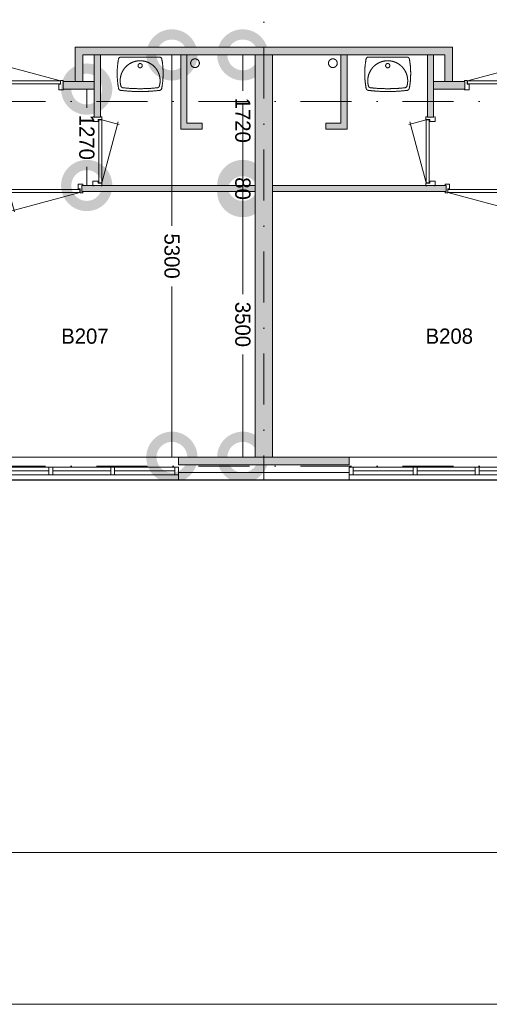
# Model space of a CAD drawing. Header units: millimetres. Extents: x 3142 to 87102, y -2885 to 56486.
# Tile 2 of 18: x 13671 to 19858, y -2885 to 10084. Entities that reach past the tile are written whole.
import ezdxf
from ezdxf.enums import TextEntityAlignment as Align
from ezdxf.xclip import XClip

# ---------------------------------------------------------------- set-up
doc = ezdxf.new("R2010")
doc.units = ezdxf.units.MM
doc.header["$PDMODE"] = 3
doc.header["$PDSIZE"] = 1
doc.linetypes.add('DGN4', pattern=[1343.35376, 671.67688, -335.83844, 0, -335.83844])
for name, color, linetype in [('1', 7, 'Continuous'), ('16', 7, 'Continuous'), ('17', 7, 'Continuous'), ('30', 7, 'Continuous'), ('32', 7, 'Continuous'), ('33', 7, 'Continuous'), ('40', 7, 'Continuous'), ('48', 7, 'Continuous'), ('56', 7, 'Continuous'), ('58', 7, 'Continuous'), ('62', 7, 'Continuous')]:
    doc.layers.add(name, color=color, linetype=linetype)
doc.styles.add('dgn003', font='dgn003.shx')
doc.styles.get("Standard").update_dxf_attribs({"font": 'arial.ttf'})
doc.dimstyles.get("Standard").update_dxf_attribs({"dimtxt": 0.18, "dimasz": 0.18, "dimexe": 0.18, "dimexo": 0.0625, "dimgap": 0.09, "dimtad": 0, "dimtih": 1, "dimtoh": 1, "dimdec": 4, "dimzin": 0, "dimdsep": 46, "dimtxsty": 'Standard', "dimcen": 0.09, "dimadec": 0, "dimazin": 0, "dimtfac": 1, "dimtdec": 4, "dimtofl": 0, "dimtmove": 0, "dimatfit": 3, "dimfxl": 1, "dimtolj": 1, "dimtzin": 0, "dimarcsym": 0})

# ---------------------------------------------------------------- blocks, each defined once
blk = doc.blocks.new('830R103')
at = {"layer": '33', "color": 1, "linetype": 'Continuous', "lineweight": 0}
for p, q in [((108, -38), (336.8699999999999, -99.32000000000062)), ((108, -868), (322.8200000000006, -66.28000000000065))]:
    blk.add_line(p, q, dxfattribs=at)
at = {"layer": '33', "color": 92, "linetype": 'Continuous', "lineweight": 13, "true_color": 0x00e100, "flags": 128}
for points in [[(100, 0), (111, 0), (111, -35), (61, -35), (61, -60), (-11, -60), (-11, 0), (0, 0)], [(100, -906), (111, -906), (111, -871), (61, -871), (61, -846), (-11, -846), (-11, -906), (0, -906)]]:
    blk.add_lwpolyline(points, dxfattribs=at)
at = {"layer": '33', "color": 2, "linetype": 'Continuous', "lineweight": 13, "true_color": 0xf0f000, "flags": 128}
blk.add_lwpolyline([(108, -868), (108, -38), (68, -38), (68, -868), (108, -868)], dxfattribs=at)
blk = doc.blocks.new('930L091')
at = {"layer": '33', "color": 1, "linetype": 'Continuous', "lineweight": 0}
for p, q in [((-968, -98), (-899.5599999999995, -353.4399999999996)), ((-38, -98), (-936.3099999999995, -338.6999999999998))]:
    blk.add_line(p, q, dxfattribs=at)
at = {"layer": '33', "color": 92, "linetype": 'Continuous', "lineweight": 13, "true_color": 0x00e100, "flags": 128}
for points in [[(-1006, -90), (-1006, -101), (-971, -101), (-971, -51), (-946, -51), (-946, 11), (-1006, 11), (-1006, 0)], [(0, -90), (0, -101), (-35, -101), (-35, -51), (-60, -51), (-60, 11), (0, 11), (0, 0)]]:
    blk.add_lwpolyline(points, dxfattribs=at)
at = {"layer": '33', "color": 2, "linetype": 'Continuous', "lineweight": 13, "true_color": 0xf0f000, "flags": 128}
blk.add_lwpolyline([(-968, -98), (-38, -98), (-38, -58), (-968, -58), (-968, -98)], dxfattribs=at)
blk = doc.blocks.new('WT011')
at = {"layer": '40', "color": 7, "linetype": 'Continuous', "lineweight": 0}
blk.add_line((253.1599999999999, -20), (-253.1600000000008, -20), dxfattribs=at)
at = {"layer": '40', "color": 7, "linetype": 'Continuous', "lineweight": 0, "flags": 128}
for points in [[(-284.4884610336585, -432.1344899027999, -0.09080072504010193), (-285.6629399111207, -47.27618902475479)], [(-285.6629430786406, -47.2762066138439, -0.3639570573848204), (-253.1645539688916, -20.0081090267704)], [(-254.0192337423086, -400.7990938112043, -1.30637000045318), (254.0159854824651, -400.7990938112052)], [(253.1613057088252, -20.0081090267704, -0.3639570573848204), (285.6596948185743, -47.2762066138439)], [(285.6596916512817, -47.27618902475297, -0.09080072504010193), (284.4852127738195, -432.1344899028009)], [(-255.9651712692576, -458.9721550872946, -0.3287686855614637), (-284.4884610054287, -432.1344900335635)], [(255.9619703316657, -458.9721493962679, -0.0599146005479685), (-255.9651154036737, -458.972161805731)], [(-225.6370014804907, -425.0006099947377, -0.30967078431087), (-254.0192330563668, -400.7990963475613)], [(225.6337771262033, -425.0006074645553, -0.05277319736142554), (-225.6370253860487, -425.0006074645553)], [(254.0159847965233, -400.7990963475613, -0.30967078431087), (225.6337532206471, -425.0006099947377)], [(284.4852124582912, -432.1344916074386, -0.3287686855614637), (255.9619214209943, -458.9721552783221)]]:
    blk.add_lwpolyline(points, format="xyb", dxfattribs=at)
at = {"layer": '40', "color": 7, "linetype": 'Continuous', "lineweight": 0}
blk.add_circle((-0.001624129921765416, -133.3081090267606), 28.05539163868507, dxfattribs=at)
blk = doc.blocks.new('830R105')
at = {"layer": '33', "color": 1, "linetype": 'Continuous', "lineweight": 0}
for p, q in [((38, 108), (99.31999999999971, 336.8700000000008)), ((868, 108), (66.27999999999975, 322.8199999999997))]:
    blk.add_line(p, q, dxfattribs=at)
at = {"layer": '33', "color": 92, "linetype": 'Continuous', "lineweight": 13, "true_color": 0x00e100, "flags": 128}
for points in [[(0, 100), (0, 111), (35, 111), (35, 61), (60, 61), (60, -11), (0, -11), (0, 0)], [(906, 100), (906, 111), (871, 111), (871, 61), (846, 61), (846, -11), (906, -11), (906, 0)]]:
    blk.add_lwpolyline(points, dxfattribs=at)
at = {"layer": '33', "color": 2, "linetype": 'Continuous', "lineweight": 13, "true_color": 0xf0f000, "flags": 128}
blk.add_lwpolyline([(868, 108), (38, 108), (38, 68), (868, 68), (868, 108)], dxfattribs=at)
blk = doc.blocks.new('830R106')
at = {"layer": '33', "color": 1, "linetype": 'Continuous', "lineweight": 0}
for p, q in [((-108, -38), (-336.8700000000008, -99.32000000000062)), ((-108, -868), (-322.8199999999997, -66.28000000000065))]:
    blk.add_line(p, q, dxfattribs=at)
at = {"layer": '33', "color": 92, "linetype": 'Continuous', "lineweight": 13, "true_color": 0x00e100, "flags": 128}
for points in [[(-100, 0), (-111, 0), (-111, -35), (-61, -35), (-61, -60), (11, -60), (11, 0), (0, 0)], [(-100, -906), (-111, -906), (-111, -871), (-61, -871), (-61, -846), (11, -846), (11, -906), (0, -906)]]:
    blk.add_lwpolyline(points, dxfattribs=at)
at = {"layer": '33', "color": 2, "linetype": 'Continuous', "lineweight": 13, "true_color": 0xf0f000, "flags": 128}
blk.add_lwpolyline([(-108, -868), (-108, -38), (-68, -38), (-68, -868), (-108, -868)], dxfattribs=at)
blk = doc.blocks.new('930L092')
at = {"layer": '33', "color": 1, "linetype": 'Continuous', "lineweight": 0}
for p, q in [((38, -98), (936.3099999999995, -338.6999999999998)), ((968, -98), (899.5599999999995, -353.4399999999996))]:
    blk.add_line(p, q, dxfattribs=at)
at = {"layer": '33', "color": 92, "linetype": 'Continuous', "lineweight": 13, "true_color": 0x00e100, "flags": 128}
for points in [[(0, -90), (0, -101), (35, -101), (35, -51), (60, -51), (60, 11), (0, 11), (0, 0)], [(1006, -90), (1006, -101), (971, -101), (971, -51), (946, -51), (946, 11), (1006, 11), (1006, 0)]]:
    blk.add_lwpolyline(points, dxfattribs=at)
at = {"layer": '33', "color": 2, "linetype": 'Continuous', "lineweight": 13, "true_color": 0xf0f000, "flags": 128}
blk.add_lwpolyline([(968, -98), (38, -98), (38, -58), (968, -58), (968, -98)], dxfattribs=at)
blk = doc.blocks.new('WT012')
at = {"layer": '40', "color": 7, "linetype": 'Continuous', "lineweight": 0}
blk.add_line((-253.1599999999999, -20), (253.1599999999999, -20), dxfattribs=at)
blk.add_circle((0.001624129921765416, -133.3081090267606), 28.05539163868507, dxfattribs=at)
for centre, radius, start, end in [((765.8146191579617, -236.498328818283), 1068.36475254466, 169.7983083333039, 190.5513916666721), ((-253.1613057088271, -53.0081090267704), 33, 90, 169.997333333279), ((0.001624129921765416, -332.1012908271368), 263.1431818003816, 344.8666611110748, 195.1333388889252), ((253.1645539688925, -53.0081090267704), 33, 10.00266666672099, 90), ((-765.8113708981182, -236.498328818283), 1068.364752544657, 349.448608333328, 10.20169166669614), ((-252.0217030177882, -426.2082318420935), 33, 190.3455083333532, 263.1424916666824), ((0.001624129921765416, 1669.429711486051), 2143.737820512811, 263.1424888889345, 276.8575083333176), ((-222.1603955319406, -392.1839101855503), 33, 195.1333388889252, 263.9582416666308), ((0.001624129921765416, 1706.829711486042), 2143.737820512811, 263.9582416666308, 276.0417583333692), ((222.1636437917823, -392.1839101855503), 33, 276.0417583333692, 344.8666611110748), ((252.0249512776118, -426.2082318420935), 33, 276.8575111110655, 349.6544944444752)]:
    blk.add_arc(centre, radius, start, end, dxfattribs=at)
blk = doc.blocks.new('830R108')
at = {"layer": '33', "color": 1, "linetype": 'Continuous', "lineweight": 0}
for p, q in [((-868.0000000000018, 108), (-66.28000000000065, 322.8199999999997)), ((-38, 108), (-99.32000000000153, 336.8700000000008))]:
    blk.add_line(p, q, dxfattribs=at)
at = {"layer": '33', "color": 92, "linetype": 'Continuous', "lineweight": 13, "true_color": 0x00e100, "flags": 128}
for points in [[(-906.0000000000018, 100), (-906.0000000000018, 111), (-871.0000000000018, 111), (-871.0000000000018, 61), (-846.0000000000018, 61), (-846.0000000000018, -11), (-906.0000000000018, -11), (-906.0000000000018, 0)], [(0, 100), (0, 111), (-35, 111), (-35, 61), (-60, 61), (-60, -11), (0, -11), (0, 0)]]:
    blk.add_lwpolyline(points, dxfattribs=at)
at = {"layer": '33', "color": 2, "linetype": 'Continuous', "lineweight": 13, "true_color": 0xf0f000, "flags": 128}
blk.add_lwpolyline([(-868.0000000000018, 108), (-38, 108), (-38, 68), (-868.0000000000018, 68), (-868.0000000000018, 108)], dxfattribs=at)
blk = doc.blocks.new('A1')
at = {"layer": '1', "color": 5, "linetype": 'Continuous', "lineweight": 0, "flags": 128}
blk.add_lwpolyline([(1000, 1000), (83100, 1000), (83100, 58400), (1000, 58400), (1000, 1000)], dxfattribs=at)
blk = doc.blocks.new('_DotSmall')
at = {"color": 0, "linetype": 'ByBlock', "const_width": 0.5}
blk.add_lwpolyline([(-0.0625, 0, 1), (0.0625, 0, 1)], format="xyb", close=True, dxfattribs=at)
blk = doc.blocks.new('*D17787')
at = {"layer": '58', "color": 3, "linetype": 'Continuous', "lineweight": 0, "transparency": 16777216}
for p, q in [((8770.54, 8507.77), (8770.54, 8036.651309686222)), ((8770.54, 6787.77), (8770.54, 7258.888690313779))]:
    blk.add_line(p, q, dxfattribs=at)
at = {"layer": 'Defpoints', "color": 0, "linetype": 'Continuous', "transparency": 16777216}
for p in [(8416.210000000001, 8507.77), (8770.54, 8507.77), (8416.210000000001, 6787.77)]:
    blk.add_point(p, dxfattribs=at)
at = {"layer": '58', "color": 3, "linetype": 'Continuous', "lineweight": 0, "transparency": 16777216, "xscale": 1080, "yscale": 1080, "zscale": 1080}
for p, rotation in [((8770.54, 8507.77), 90), ((8770.54, 6787.77), 270)]:
    blk.add_blockref('_DotSmall', p, dxfattribs=dict(at, rotation=rotation))
at = {"layer": '58', "color": 3, "linetype": 'Continuous', "lineweight": 0, "transparency": 16777216, "insert": (8770.539999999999, 7647.770000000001), "char_height": 200, "attachment_point": 5, "rotation": 270, "style": 'dgn003'}
blk.add_mtext('\\A1;1720', dxfattribs=at)
blk = doc.blocks.new('*D17788')
at = {"layer": '58', "color": 3, "linetype": 'Continuous', "lineweight": 0, "transparency": 16777216}
for p, q in [((8770.54, 6787.77), (8770.54, 7867.77)), ((8770.54, 6707.77), (8770.54, 6787.77)), ((8770.54, 6707.77), (8770.54, 5627.77))]:
    blk.add_line(p, q, dxfattribs=at)
at = {"layer": 'Defpoints', "color": 0, "linetype": 'Continuous', "transparency": 16777216}
for p in [(8770.54, 6787.77), (9136.68, 6787.77), (9136.68, 6707.77)]:
    blk.add_point(p, dxfattribs=at)
at = {"layer": '58', "color": 3, "linetype": 'Continuous', "lineweight": 0, "transparency": 16777216, "xscale": 1080, "yscale": 1080, "zscale": 1080}
for p, rotation in [((8770.54, 6787.77), 270), ((8770.54, 6707.77), 90)]:
    blk.add_blockref('_DotSmall', p, dxfattribs=dict(at, rotation=rotation))
at = {"layer": '58', "color": 3, "linetype": 'Continuous', "lineweight": 0, "transparency": 16777216, "insert": (8770.539999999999, 6747.770000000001), "char_height": 200, "attachment_point": 5, "rotation": 270, "style": 'dgn003'}
blk.add_mtext('\\A1;80', dxfattribs=at)
blk = doc.blocks.new('*D17789')
at = {"layer": '58', "color": 3, "linetype": 'Continuous', "lineweight": 0, "transparency": 16777216}
for p, q in [((8770.54, 6707.77), (8770.54, 5355.996466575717)), ((8770.539999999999, 3207.77), (8770.54, 4559.543533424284))]:
    blk.add_line(p, q, dxfattribs=at)
at = {"layer": 'Defpoints', "color": 0, "linetype": 'Continuous', "transparency": 16777216}
for p in [(8357.16, 6707.77), (8770.54, 6707.77), (8357.16, 3207.77)]:
    blk.add_point(p, dxfattribs=at)
at = {"layer": '58', "color": 3, "linetype": 'Continuous', "lineweight": 0, "transparency": 16777216, "xscale": 1080, "yscale": 1080, "zscale": 1080}
for p, rotation in [((8770.54, 6707.77), 90), ((8770.539999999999, 3207.77), 270)]:
    blk.add_blockref('_DotSmall', p, dxfattribs=dict(at, rotation=rotation))
at = {"layer": '58', "color": 3, "linetype": 'Continuous', "lineweight": 0, "transparency": 16777216, "insert": (8770.539999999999, 4957.770000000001), "char_height": 200, "attachment_point": 5, "rotation": 270, "style": 'dgn003'}
blk.add_mtext('\\A1;3500', dxfattribs=at)
blk = doc.blocks.new('*D17790')
at = {"layer": '58', "color": 3, "linetype": 'Continuous', "lineweight": 0, "transparency": 16777216}
for p, q in [((7837.48, 8507.77), (7837.48, 6256.064679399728)), ((7837.48, 3207.77), (7837.48, 5459.475320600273))]:
    blk.add_line(p, q, dxfattribs=at)
at = {"layer": 'Defpoints', "color": 0, "linetype": 'Continuous', "transparency": 16777216}
for p in [(7565.83, 8507.77), (7837.48, 8507.77), (7565.83, 3207.77)]:
    blk.add_point(p, dxfattribs=at)
at = {"layer": '58', "color": 3, "linetype": 'Continuous', "lineweight": 0, "transparency": 16777216, "xscale": 1080, "yscale": 1080, "zscale": 1080}
for p, rotation in [((7837.48, 8507.77), 90), ((7837.48, 3207.77), 270)]:
    blk.add_blockref('_DotSmall', p, dxfattribs=dict(at, rotation=rotation))
at = {"layer": '58', "color": 3, "linetype": 'Continuous', "lineweight": 0, "transparency": 16777216, "insert": (7837.479999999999, 5857.770000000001), "char_height": 200, "attachment_point": 5, "rotation": 270, "style": 'dgn003'}
blk.add_mtext('\\A1;5300', dxfattribs=at)
blk = doc.blocks.new('*D17791')
at = {"layer": '58', "color": 3, "linetype": 'Continuous', "lineweight": 0, "transparency": 16777216}
for p, q in [((6714.66, 8057.77), (6714.66, 7811.651309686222)), ((6714.66, 6787.77), (6714.66, 7033.888690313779))]:
    blk.add_line(p, q, dxfattribs=at)
at = {"layer": 'Defpoints', "color": 0, "linetype": 'Continuous', "transparency": 16777216}
for p in [(6265.85, 8057.77), (6714.66, 8057.77), (6265.85, 6787.77)]:
    blk.add_point(p, dxfattribs=at)
at = {"layer": '58', "color": 3, "linetype": 'Continuous', "lineweight": 0, "transparency": 16777216, "xscale": 1080, "yscale": 1080, "zscale": 1080}
for p, rotation in [((6714.66, 8057.77), 90), ((6714.66, 6787.77), 270)]:
    blk.add_blockref('_DotSmall', p, dxfattribs=dict(at, rotation=rotation))
at = {"layer": '58', "color": 3, "linetype": 'Continuous', "lineweight": 0, "transparency": 16777216, "insert": (6714.659999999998, 7422.770000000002), "char_height": 200, "attachment_point": 5, "rotation": 270, "style": 'dgn003'}
blk.add_mtext('\\A1;1270', dxfattribs=at)
blk = doc.blocks.new('*D17802')
at = {"layer": '58', "color": 3, "linetype": 'Continuous', "lineweight": 0, "transparency": 16777216}
for p, q in [((8932.64, 82.18), (7852.639999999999, 82.18)), ((9162.64, 82.18), (8932.64, 82.18)), ((9162.64, 82.18), (10242.64, 82.18))]:
    blk.add_line(p, q, dxfattribs=at)
at = {"layer": 'Defpoints', "color": 0, "linetype": 'Continuous', "transparency": 16777216}
for p in [(8932.64, 3207.77), (9162.64, 3207.77), (8932.64, 82.18)]:
    blk.add_point(p, dxfattribs=at)
at = {"layer": '58', "color": 3, "linetype": 'Continuous', "lineweight": 0, "transparency": 16777216, "xscale": 1080, "yscale": 1080, "zscale": 1080}
blk.add_blockref('_DotSmall', (8932.64, 82.18), dxfattribs=at)
at = {"layer": '58', "color": 3, "linetype": 'Continuous', "lineweight": 0, "transparency": 16777216, "xscale": 1080, "yscale": 1080, "zscale": 1080, "rotation": 180}
blk.add_blockref('_DotSmall', (9162.64, 82.18), dxfattribs=at)
at = {"layer": '58', "color": 3, "linetype": 'Continuous', "lineweight": 0, "transparency": 16777216, "insert": (9047.64, 284.3628103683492), "char_height": 200, "attachment_point": 5, "style": 'dgn003'}
blk.add_mtext('\\A1;230', dxfattribs=at)
blk = doc.blocks.new('A3')
at = {"layer": '1', "color": 1, "linetype": 'Continuous', "lineweight": 0}
blk.add_line((0, 0), (83959.61, 0), dxfattribs=at)
at = {"layer": '1', "color": 5, "linetype": 'Continuous', "lineweight": 0, "flags": 128}
blk.add_lwpolyline([(1999.05, 1999.03), (81960.57, 1999.03), (81960.57, 57372.39), (1999.05, 57372.39), (1999.05, 1999.03)], dxfattribs=at)
blk = doc.blocks.new('AnonymousCell54')
at = {"color": 1, "linetype": 'Continuous', "lineweight": 0}
blk.add_blockref('A3', (-41979.8, -29685.71), dxfattribs=at)
blk = doc.blocks.new('50E03_329_B02 - Default')
at = {"layer": '16'}
blk.add_hatch(color=7, dxfattribs=at).paths.add_polyline_path([(7924.76, 3007.77), (10174.76, 3007.77), (10174.76, 2907.77), (7924.76, 2907.77)])
at = {"layer": '62'}
for color, points in [(7, [(9049.76, 8607.77), (9049.76, 8507.77), (6664.76, 8507.77), (6664.76, 8157.77), (6564.76, 8157.77), (6564.76, 8607.77)]), (7, [(9049.76, 8607.77), (9049.76, 8507.77), (11434.76, 8507.77), (11434.76, 8157.77), (11534.76, 8157.77), (11534.76, 8607.77)]), (9, [(6894.76, 7687.77), (6814.76, 7687.77), (6814.76, 8507.77), (6894.76, 8507.77)]), (9, [(8234.76, 7607.77), (8234.76, 7527.77), (7954.76, 7527.77), (7954.76, 8507.77), (8034.76, 8507.77), (8034.76, 7607.77)]), (9, [(8934.76, 8507.77), (9164.76, 8507.77), (9164.76, 3207.77), (8934.76, 3207.77)]), (9, [(9864.76, 7607.77), (9864.76, 7527.77), (10144.76, 7527.77), (10144.76, 8507.77), (10064.76, 8507.77), (10064.76, 7607.77)]), (9, [(11204.76, 7687.77), (11284.76, 7687.77), (11284.76, 8507.77), (11204.76, 8507.77)]), (7, [(6814.76, 8057.77), (6404.76, 8057.77), (6404.76, 8157.77), (6814.76, 8157.77)]), (7, [(11284.76, 8057.77), (11694.76, 8057.77), (11694.76, 8157.77), (11284.76, 8157.77)]), (9, [(8934.76, 6787.77), (6649.76, 6787.77), (6649.76, 6707.77), (8934.76, 6707.77)]), (9, [(9164.76, 6787.77), (11449.76, 6787.77), (11449.76, 6707.77), (9164.76, 6707.77)]), (9, [(7924.76, 3207.77), (10174.76, 3207.77), (10174.76, 3107.77), (7924.76, 3107.77)])]:
    blk.add_hatch(color=color, dxfattribs=at).paths.add_polyline_path(points)
at = {"layer": '16', "color": 92, "linetype": 'Continuous', "lineweight": 0, "true_color": 0x00e100, "flags": 128}
for points in [[(9049.76, 8607.77), (6564.76, 8607.77), (6564.76, 8157.77), (6664.76, 8157.77), (6664.76, 8507.77), (9049.76, 8507.77), (9049.76, 8607.77)], [(9049.76, 8607.77), (11534.76, 8607.77), (11534.76, 8157.77), (11434.76, 8157.77), (11434.76, 8507.77), (9049.76, 8507.77), (9049.76, 8607.77)], [(6894.76, 8507.77), (6814.76, 8507.77), (6814.76, 7687.77), (6894.76, 7687.77), (6894.76, 8507.77)], [(8034.76, 8507.77), (8034.76, 7607.77), (8234.76, 7607.77), (8234.76, 7527.77), (7954.76, 7527.77), (7954.76, 8507.77), (8034.76, 8507.77)], [(10064.76, 8507.77), (10064.76, 7607.77), (9864.76, 7607.77), (9864.76, 7527.77), (10144.76, 7527.77), (10144.76, 8507.77), (10064.76, 8507.77)], [(11204.76, 8507.77), (11284.76, 8507.77), (11284.76, 7687.77), (11204.76, 7687.77), (11204.76, 8507.77)], [(6814.76, 8157.77), (6404.76, 8157.77), (6404.76, 8057.77), (6814.76, 8057.77), (6814.76, 8157.77)], [(11284.76, 8157.77), (11694.76, 8157.77), (11694.76, 8057.77), (11284.76, 8057.77), (11284.76, 8157.77)], [(6649.76, 6787.77), (8934.76, 6787.77), (8934.76, 6707.77), (6649.76, 6707.77), (6649.76, 6787.77)], [(7924.76, 3207.77), (10174.76, 3207.77), (10174.76, 3107.77), (7924.76, 3107.77), (7924.76, 3207.77)], [(7924.76, 3007.77), (10174.76, 3007.77), (10174.76, 2907.77), (7924.76, 2907.77), (7924.76, 3007.77)]]:
    blk.add_lwpolyline(points, dxfattribs=at)
at = {"layer": '16', "color": 7, "linetype": 'Continuous', "lineweight": 0, "flags": 128}
blk.add_lwpolyline([(7924.76, 3007.77), (10174.76, 3007.77), (10174.76, 2907.77), (7924.76, 2907.77), (7924.76, 3007.77)], dxfattribs=at)
at = {"layer": '17', "color": 92, "linetype": 'Continuous', "lineweight": 0, "true_color": 0x00e100, "flags": 128}
blk.add_lwpolyline([(9164.76, 8507.77), (8934.76, 8507.77), (8934.76, 3207.77), (9164.76, 3207.77), (9164.76, 8507.77)], dxfattribs=at)
at = {"layer": '17', "color": 9, "linetype": 'Continuous', "lineweight": 0, "flags": 128}
blk.add_lwpolyline([(9164.76, 6787.77), (11449.76, 6787.77), (11449.76, 6707.77), (9164.76, 6707.77), (9164.76, 6787.77)], dxfattribs=at)
at = {"layer": '30', "color": 3, "linetype": 'Continuous', "lineweight": 0}
for p, q in [((7924.76, 3207.77), (5374.76, 3207.77)), ((10174.76, 3207.77), (12724.76, 3207.77))]:
    blk.add_line(p, q, dxfattribs=at)
at = {"layer": '32', "color": 3, "linetype": 'Continuous', "lineweight": 0}
for p, q in [((5424.76, 3077.77), (7874.76, 3077.77)), ((6216.42, 3027.77), (5424.76, 3027.77)), ((7033.09, 3027.77), (6266.42, 3027.77)), ((7874.76, 3027.77), (7083.09, 3027.77)), ((7874.76, 3077.77), (7874.76, 2977.77)), ((12674.76, 3077.77), (10224.76, 3077.77)), ((10224.76, 3077.77), (10224.76, 2977.77)), ((10224.76, 3027.77), (11016.43, 3027.77)), ((11066.43, 3027.77), (11833.1, 3027.77)), ((11883.1, 3027.77), (12674.76, 3027.77)), ((7874.76, 2977.77), (5374.76, 2977.77)), ((10224.76, 2977.77), (12724.76, 2977.77))]:
    blk.add_line(p, q, dxfattribs=at)
at = {"layer": '32', "color": 3, "linetype": 'Continuous', "lineweight": 0, "flags": 128}
for points in [[(6266.42, 2977.77), (6216.42, 2977.77), (6216.42, 3077.77), (6266.42, 3077.77), (6266.42, 2977.77)], [(7083.09, 2977.77), (7033.09, 2977.77), (7033.09, 3077.77), (7083.09, 3077.77), (7083.09, 2977.77)], [(7924.76, 2977.77), (7874.76, 2977.77), (7874.76, 3077.77), (7924.76, 3077.77), (7924.76, 2977.77)], [(10174.76, 2977.77), (10224.76, 2977.77), (10224.76, 3077.77), (10174.76, 3077.77), (10174.76, 2977.77)], [(11016.43, 2977.77), (11066.43, 2977.77), (11066.43, 3077.77), (11016.43, 3077.77), (11016.43, 2977.77)], [(11833.1, 2977.77), (11883.1, 2977.77), (11883.1, 3077.77), (11833.1, 3077.77), (11833.1, 2977.77)]]:
    blk.add_lwpolyline(points, dxfattribs=at)
at = {"layer": '40', "color": 3, "linetype": 'Continuous', "lineweight": 0}
for centre in [(8141.519621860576, 8399.1702211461), (9958.000378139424, 8399.1702211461)]:
    blk.add_circle(centre, 57.45999999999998, dxfattribs=at)
at = {"layer": '56', "color": 3, "linetype": 'DGN4', "lineweight": 0}
for p, q in [((9049.76, 50407.77), (9049.76, 1494.98)), ((51564.76, 7892.77), (-3435.24, 7892.77)), ((51564.76, 3092.77), (-3435.24, 3092.77))]:
    blk.add_line(p, q, dxfattribs=at)
at = {"layer": '62', "color": 7, "linetype": 'Continuous', "lineweight": 0, "flags": 128}
for points in [[(9049.76, 8607.77), (9049.76, 8507.77), (6664.76, 8507.77), (6664.76, 8157.77), (6564.76, 8157.77), (6564.76, 8607.77), (9049.76, 8607.77)], [(9049.76, 8607.77), (9049.76, 8507.77), (11434.76, 8507.77), (11434.76, 8157.77), (11534.76, 8157.77), (11534.76, 8607.77), (9049.76, 8607.77)], [(6814.76, 8057.77), (6404.76, 8057.77), (6404.76, 8157.77), (6814.76, 8157.77), (6814.76, 8057.77)], [(11284.76, 8057.77), (11694.76, 8057.77), (11694.76, 8157.77), (11284.76, 8157.77), (11284.76, 8057.77)]]:
    blk.add_lwpolyline(points, dxfattribs=at)
at = {"layer": '62', "color": 9, "linetype": 'Continuous', "lineweight": 0, "flags": 128}
for points in [[(6894.76, 7687.77), (6814.76, 7687.77), (6814.76, 8507.77), (6894.76, 8507.77), (6894.76, 7687.77)], [(8234.76, 7607.77), (8234.76, 7527.77), (7954.76, 7527.77), (7954.76, 8507.77), (8034.76, 8507.77), (8034.76, 7607.77), (8234.76, 7607.77)], [(8934.76, 8507.77), (9164.76, 8507.77), (9164.76, 3207.77), (8934.76, 3207.77), (8934.76, 8507.77)], [(9864.76, 7607.77), (9864.76, 7527.77), (10144.76, 7527.77), (10144.76, 8507.77), (10064.76, 8507.77), (10064.76, 7607.77), (9864.76, 7607.77)], [(11204.76, 7687.77), (11284.76, 7687.77), (11284.76, 8507.77), (11204.76, 8507.77), (11204.76, 7687.77)], [(8934.76, 6787.77), (6649.76, 6787.77), (6649.76, 6707.77), (8934.76, 6707.77), (8934.76, 6787.77)], [(9164.76, 6787.77), (11449.76, 6787.77), (11449.76, 6707.77), (9164.76, 6707.77), (9164.76, 6787.77)], [(7924.76, 3207.77), (10174.76, 3207.77), (10174.76, 3107.77), (7924.76, 3107.77), (7924.76, 3207.77)]]:
    blk.add_lwpolyline(points, dxfattribs=at)
at = {"layer": '62', "color": 92, "linetype": 'Continuous', "lineweight": 0, "true_color": 0x00e100, "flags": 128}
blk.add_lwpolyline([(11449.76, 6787.77), (9164.76, 6787.77), (9164.76, 6707.77), (11449.76, 6707.77), (11449.76, 6787.77)], dxfattribs=at)
at = {"color": 7, "linetype": 'Continuous', "lineweight": 0}
for name, p in [('A1', (-8492.960000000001, -3060.21)), ('WT011', (7418.900000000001, 8499.91)), ('WT012', (10680.62, 8499.91)), ('830R105', (5500.05, 8059.67)), ('830R108', (12599.47, 8059.67)), ('830R103', (6804.58, 7690.85)), ('830R106', (11294.94, 7690.85)), ('930L091', (6662.99, 6793.74)), ('930L092', (11436.53, 6793.74))]:
    blk.add_blockref(name, p, dxfattribs=at)
at = {"layer": '48', "color": 7, "linetype": 'Continuous', "lineweight": 0, "style": 'dgn003'}
for s, p in [('B207', (6691.09996, 4803.559990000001)), ('B208', (11491.75996, 4803.559990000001))]:
    blk.add_text(s, height=199.99998, dxfattribs=at).set_placement(p, align=Align.MIDDLE_CENTER)
at = {"layer": '58', "color": 3, "linetype": 'Continuous', "lineweight": 0}
for base, p1, p2, picture, middle in [((7837.48, 8507.77), (7565.83, 3207.77), (7565.83, 8507.77), '*D17790', (7837.479999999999, 5857.770000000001)), ((8770.54, 8507.77), (8416.210000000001, 6787.77), (8416.210000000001, 8507.77), '*D17787', (8770.539999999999, 7647.770000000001)), ((6714.66, 8057.77), (6265.85, 6787.77), (6265.85, 8057.77), '*D17791', (6714.659999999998, 7422.770000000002)), ((8770.54, 6787.77), (9136.68, 6707.77), (9136.68, 6787.77), '*D17788', (8770.539999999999, 6747.770000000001)), ((8770.54, 6707.77), (8357.16, 3207.77), (8357.16, 6707.77), '*D17789', (8770.539999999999, 4957.770000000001))]:
    dim = blk.add_linear_dim(base=base, p1=p1, p2=p2, angle=270, dimstyle='Standard', override={"dimscale": 1, "dimtxt": 200, "dimasz": 1080, "dimexe": 0, "dimexo": 0, "dimgap": 100, "dimtad": 1, "dimjust": 0, "dimtih": 0, "dimtoh": 0, "dimdec": 0, "dimlfac": 1, "dimzin": 11, "dimdsep": 46, "dimlunit": 2, "dimpost": '<>', "dimtxsty": 'dgn003', "dimblk1": 'DotSmall', "dimblk2": 'DotSmall', "dimsah": 1, "dimcen": 0, "dimse1": 1, "dimse2": 1, "dimclrd": 3, "dimclre": 3, "dimclrt": 3, "dimtol": 0, "dimtix": 1, "dimtofl": 1, "dimatfit": 3, "dimfrac": 1, "dimtolj": 1, "dimlwd": 0, "dimlwe": 0}, dxfattribs=at)
    dim.commit()
    dim.dimension.update_dxf_attribs({"geometry": picture, "text_midpoint": middle, "text_rotation": 270})
dim = blk.add_linear_dim(base=(8932.64, 82.18), p1=(9162.64, 3207.77), p2=(8932.64, 3207.77), dimstyle='Standard', override={"dimscale": 1, "dimtxt": 200, "dimasz": 1080, "dimexe": 0, "dimexo": 0, "dimgap": 100, "dimtad": 1, "dimjust": 0, "dimtih": 0, "dimtoh": 0, "dimdec": 0, "dimlfac": 1, "dimzin": 11, "dimdsep": 46, "dimlunit": 2, "dimpost": '<>', "dimtxsty": 'dgn003', "dimblk1": 'DotSmall', "dimblk2": 'DotSmall', "dimsah": 1, "dimcen": 0, "dimse1": 1, "dimse2": 1, "dimclrd": 3, "dimclre": 3, "dimclrt": 3, "dimtol": 0, "dimtix": 1, "dimtofl": 1, "dimatfit": 3, "dimfrac": 1, "dimtolj": 1, "dimlwd": 0, "dimlwe": 0}, dxfattribs=at)
dim.commit()
dim.dimension.update_dxf_attribs({"geometry": '*D17802', "text_midpoint": (9047.64, 284.3628103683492)})

msp = doc.modelspace()

# ---------------------------------------------------------------- block references
at = {"color": 1, "linetype": 'Continuous', "lineweight": 0}
msp.add_blockref('AnonymousCell54', (45122.27, 26800.35), dxfattribs=at)
ref = msp.add_blockref('50E03_329_B02 - Default', (7839.549999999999, 1112.389999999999))
XClip(ref).set_block_clipping_path([(-1935.239999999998, 48907.770000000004), (12172.560000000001, 48907.770000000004), (12172.560000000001, 34820.1), (36242.630000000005, 34820.1), (36242.630000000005, 16651.08), (38416.7, 16651.08), (38416.7, 2907.770000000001), (-1935.239999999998, 2907.770000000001)])

doc.saveas('drawing.dxf')
